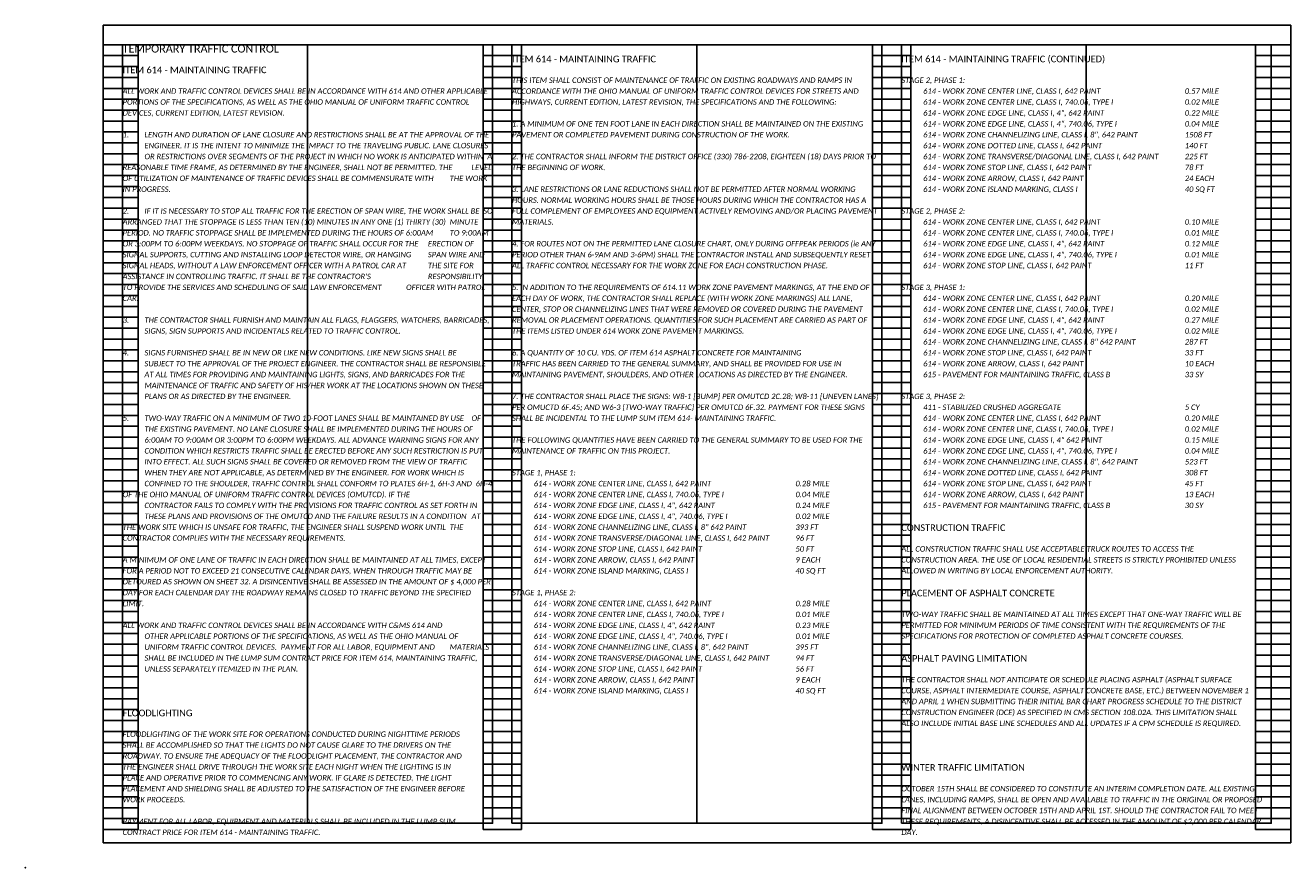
# Model space of a CAD drawing. Header units: feet. Extents: x 105 to 304, y 6 to 66.
# Tile 2 of 13: x 105 to 138, y 22 to 43. Entities that reach past the tile are written whole.
import ezdxf

# ---------------------------------------------------------------- set-up
doc = ezdxf.new("R2010")
doc.units = ezdxf.units.FT
doc.header["$MEASUREMENT"] = 0
doc.layers.add('0_VIEW', color=7, linetype='Continuous', plot=False)
doc.layers.add('SC_Scratch1', color=7, linetype='Continuous', plot=False)
doc.layers.add('TX_P_1', color=7, linetype='Continuous')
doc.styles.add('P_Slanted-Bold_Normal', font='calibriz.ttf', dxfattribs={"height": 0.14})
doc.styles.add('P_Slanted-Bold_Title', font='calibriz.ttf', dxfattribs={"height": 0.2})
doc.styles.add('P_Slanted-Normal LS 1.00', font='calibrii.ttf', dxfattribs={"height": 0.14})

# ---------------------------------------------------------------- blocks, each defined once
blk = doc.blocks.new('3COL')
at = {"layer": '0_VIEW', "color": 3, "linetype": 'Continuous'}
for p, q in [((2, 0.98), (2, 21.14)), ((2, 21.14), (2.9, 21.14)), ((2.9, 0.98), (2.9, 21.14)), ((11.76, 0.98), (11.76, 21.14)), ((11.76, 21.14), (12.74, 21.14)), ((12.74, 0.98), (12.74, 21.14)), ((21.76, 0.98), (21.76, 21.14)), ((21.76, 21.14), (22.74, 21.14)), ((22.74, 0.98), (22.74, 21.14)), ((31.6, 0.98), (31.6, 21.14)), ((31.6, 21.14), (32.5, 21.14)), ((32.5, 0.98), (32.5, 21.14)), ((2, 20.86), (2.9, 20.86)), ((11.76, 20.86), (12.74, 20.86)), ((21.76, 20.86), (22.74, 20.86)), ((31.6, 20.86), (32.5, 20.86)), ((2, 20.58), (2.9, 20.58)), ((11.76, 20.58), (12.74, 20.58)), ((21.76, 20.58), (22.74, 20.58)), ((31.6, 20.58), (32.5, 20.58)), ((2, 20.3), (2.9, 20.3)), ((11.76, 20.3), (12.74, 20.3)), ((21.76, 20.3), (22.74, 20.3)), ((31.6, 20.3), (32.5, 20.3)), ((2, 20.02), (2.9, 20.02)), ((11.76, 20.02), (12.74, 20.02)), ((21.76, 20.02), (22.74, 20.02)), ((31.6, 20.02), (32.5, 20.02)), ((2, 19.74), (2.9, 19.74)), ((11.76, 19.74), (12.74, 19.74)), ((21.76, 19.74), (22.74, 19.74)), ((31.6, 19.74), (32.5, 19.74)), ((2, 19.46), (2.9, 19.46)), ((2, 19.18), (2.9, 19.18)), ((11.76, 19.46), (12.74, 19.46)), ((11.76, 19.18), (12.74, 19.18)), ((21.76, 19.46), (22.74, 19.46)), ((21.76, 19.18), (22.74, 19.18)), ((31.6, 19.46), (32.5, 19.46)), ((31.6, 19.18), (32.5, 19.18)), ((2, 18.9), (2.9, 18.9)), ((11.76, 18.9), (12.74, 18.9)), ((21.76, 18.9), (22.74, 18.9)), ((31.6, 18.9), (32.5, 18.9)), ((2, 18.62), (2.9, 18.62)), ((11.76, 18.62), (12.74, 18.62)), ((21.76, 18.62), (22.74, 18.62)), ((31.6, 18.62), (32.5, 18.62)), ((2, 18.34), (2.9, 18.34)), ((11.76, 18.34), (12.74, 18.34)), ((21.76, 18.34), (22.74, 18.34)), ((31.6, 18.34), (32.5, 18.34)), ((2, 18.06), (2.9, 18.06)), ((11.76, 18.06), (12.74, 18.06)), ((21.76, 18.06), (22.74, 18.06)), ((31.6, 18.06), (32.5, 18.06)), ((2, 17.78), (2.9, 17.78)), ((11.76, 17.78), (12.74, 17.78)), ((21.76, 17.78), (22.74, 17.78)), ((31.6, 17.78), (32.5, 17.78)), ((2, 17.5), (2.9, 17.5)), ((11.76, 17.5), (12.74, 17.5)), ((21.76, 17.5), (22.74, 17.5)), ((31.6, 17.5), (32.5, 17.5)), ((2, 17.22), (2.9, 17.22)), ((2, 16.94), (2.9, 16.94)), ((11.76, 17.22), (12.74, 17.22)), ((11.76, 16.94), (12.74, 16.94)), ((21.76, 17.22), (22.74, 17.22)), ((21.76, 16.94), (22.74, 16.94)), ((31.6, 17.22), (32.5, 17.22)), ((31.6, 16.94), (32.5, 16.94)), ((2, 16.66), (2.9, 16.66)), ((11.76, 16.66), (12.74, 16.66)), ((21.76, 16.66), (22.74, 16.66)), ((31.6, 16.66), (32.5, 16.66)), ((2, 16.38), (2.9, 16.38)), ((11.76, 16.38), (12.74, 16.38)), ((21.76, 16.38), (22.74, 16.38)), ((31.6, 16.38), (32.5, 16.38)), ((2, 16.1), (2.9, 16.1)), ((11.76, 16.1), (12.74, 16.1)), ((21.76, 16.1), (22.74, 16.1)), ((31.6, 16.1), (32.5, 16.1)), ((2, 15.82), (2.9, 15.82)), ((11.76, 15.82), (12.74, 15.82)), ((21.76, 15.82), (22.74, 15.82)), ((31.6, 15.82), (32.5, 15.82)), ((2, 15.54), (2.9, 15.54)), ((11.76, 15.54), (12.74, 15.54)), ((21.76, 15.54), (22.74, 15.54)), ((31.6, 15.54), (32.5, 15.54)), ((2, 15.26), (2.9, 15.26)), ((2, 14.98), (2.9, 14.98)), ((11.76, 15.26), (12.74, 15.26)), ((11.76, 14.98), (12.74, 14.98)), ((21.76, 15.26), (22.74, 15.26)), ((21.76, 14.98), (22.74, 14.98)), ((31.6, 15.26), (32.5, 15.26)), ((31.6, 14.98), (32.5, 14.98)), ((2, 14.7), (2.9, 14.7)), ((11.76, 14.7), (12.74, 14.7)), ((21.76, 14.7), (22.74, 14.7)), ((31.6, 14.7), (32.5, 14.7)), ((2, 14.42), (2.9, 14.42)), ((11.76, 14.42), (12.74, 14.42)), ((21.76, 14.42), (22.74, 14.42)), ((31.6, 14.42), (32.5, 14.42)), ((2, 14.14), (2.9, 14.14)), ((11.76, 14.14), (12.74, 14.14)), ((21.76, 14.14), (22.74, 14.14)), ((31.6, 14.14), (32.5, 14.14)), ((2, 13.86), (2.9, 13.86)), ((11.76, 13.86), (12.74, 13.86)), ((21.76, 13.86), (22.74, 13.86)), ((31.6, 13.86), (32.5, 13.86)), ((2, 13.58), (2.9, 13.58)), ((11.76, 13.58), (12.74, 13.58)), ((21.76, 13.58), (22.74, 13.58)), ((31.6, 13.58), (32.5, 13.58)), ((2, 13.3), (2.9, 13.3)), ((2, 13.02), (2.9, 13.02)), ((11.76, 13.3), (12.74, 13.3)), ((11.76, 13.02), (12.74, 13.02)), ((21.76, 13.3), (22.74, 13.3)), ((21.76, 13.02), (22.74, 13.02)), ((31.6, 13.3), (32.5, 13.3)), ((31.6, 13.02), (32.5, 13.02)), ((2, 12.74), (2.9, 12.74)), ((11.76, 12.74), (12.74, 12.74)), ((21.76, 12.74), (22.74, 12.74)), ((31.6, 12.74), (32.5, 12.74)), ((2, 12.46), (2.9, 12.46)), ((11.76, 12.46), (12.74, 12.46)), ((21.76, 12.46), (22.74, 12.46)), ((31.6, 12.46), (32.5, 12.46)), ((2, 12.18), (2.9, 12.18)), ((11.76, 12.18), (12.74, 12.18)), ((21.76, 12.18), (22.74, 12.18)), ((31.6, 12.18), (32.5, 12.18)), ((2, 11.9), (2.9, 11.9)), ((11.76, 11.9), (12.74, 11.9)), ((21.76, 11.9), (22.74, 11.9)), ((31.6, 11.9), (32.5, 11.9)), ((2, 11.62), (2.9, 11.62)), ((11.76, 11.62), (12.74, 11.62)), ((21.76, 11.62), (22.74, 11.62)), ((31.6, 11.62), (32.5, 11.62)), ((2, 11.34), (2.9, 11.34)), ((2, 11.06), (2.9, 11.06)), ((11.76, 11.34), (12.74, 11.34)), ((11.76, 11.06), (12.74, 11.06)), ((21.76, 11.34), (22.74, 11.34)), ((21.76, 11.06), (22.74, 11.06)), ((31.6, 11.34), (32.5, 11.34)), ((31.6, 11.06), (32.5, 11.06)), ((2, 10.78), (2.9, 10.78)), ((11.76, 10.78), (12.74, 10.78)), ((21.76, 10.78), (22.74, 10.78)), ((31.6, 10.78), (32.5, 10.78)), ((2, 10.5), (2.9, 10.5)), ((11.76, 10.5), (12.74, 10.5)), ((21.76, 10.5), (22.74, 10.5)), ((31.6, 10.5), (32.5, 10.5)), ((2, 10.22), (2.9, 10.22)), ((11.76, 10.22), (12.74, 10.22)), ((21.76, 10.22), (22.74, 10.22)), ((31.6, 10.22), (32.5, 10.22)), ((2, 9.94), (2.9, 9.94)), ((11.76, 9.94), (12.74, 9.94)), ((21.76, 9.94), (22.74, 9.94)), ((31.6, 9.94), (32.5, 9.94)), ((2, 9.66), (2.9, 9.66)), ((11.76, 9.66), (12.74, 9.66)), ((21.76, 9.66), (22.74, 9.66)), ((31.6, 9.66), (32.5, 9.66)), ((2, 9.38), (2.9, 9.38)), ((11.76, 9.38), (12.74, 9.38)), ((21.76, 9.38), (22.74, 9.38)), ((31.6, 9.38), (32.5, 9.38)), ((2, 9.1), (2.9, 9.1)), ((2, 8.82), (2.9, 8.82)), ((11.76, 9.1), (12.74, 9.1)), ((11.76, 8.82), (12.74, 8.82)), ((21.76, 9.1), (22.74, 9.1)), ((21.76, 8.82), (22.74, 8.82)), ((31.6, 9.1), (32.5, 9.1)), ((31.6, 8.82), (32.5, 8.82)), ((2, 8.54), (2.9, 8.54)), ((11.76, 8.54), (12.74, 8.54)), ((21.76, 8.54), (22.74, 8.54)), ((31.6, 8.54), (32.5, 8.54)), ((2, 8.26), (2.9, 8.26)), ((11.76, 8.26), (12.74, 8.26)), ((21.76, 8.26), (22.74, 8.26)), ((31.6, 8.26), (32.5, 8.26)), ((2, 7.98), (2.9, 7.98)), ((11.76, 7.98), (12.74, 7.98)), ((21.76, 7.98), (22.74, 7.98)), ((31.6, 7.98), (32.5, 7.98)), ((2, 7.7), (2.9, 7.7)), ((11.76, 7.7), (12.74, 7.7)), ((21.76, 7.7), (22.74, 7.7)), ((31.6, 7.7), (32.5, 7.7)), ((2, 7.42), (2.9, 7.42)), ((11.76, 7.42), (12.74, 7.42)), ((21.76, 7.42), (22.74, 7.42)), ((31.6, 7.42), (32.5, 7.42)), ((2, 7.14), (2.9, 7.14)), ((2, 6.86), (2.9, 6.86)), ((11.76, 7.14), (12.74, 7.14)), ((11.76, 6.86), (12.74, 6.86)), ((21.76, 7.14), (22.74, 7.14)), ((21.76, 6.86), (22.74, 6.86)), ((31.6, 7.14), (32.5, 7.14)), ((31.6, 6.86), (32.5, 6.86)), ((2, 6.58), (2.9, 6.58)), ((11.76, 6.58), (12.74, 6.58)), ((21.76, 6.58), (22.74, 6.58)), ((31.6, 6.58), (32.5, 6.58)), ((2, 6.3), (2.9, 6.3)), ((11.76, 6.3), (12.74, 6.3)), ((21.76, 6.3), (22.74, 6.3)), ((31.6, 6.3), (32.5, 6.3)), ((2, 6.02), (2.9, 6.02)), ((11.76, 6.02), (12.74, 6.02)), ((21.76, 6.02), (22.74, 6.02)), ((31.6, 6.02), (32.5, 6.02)), ((2, 5.74), (2.9, 5.74)), ((11.76, 5.74), (12.74, 5.74)), ((21.76, 5.74), (22.74, 5.74)), ((31.6, 5.74), (32.5, 5.74)), ((2, 5.46), (2.9, 5.46)), ((11.76, 5.46), (12.74, 5.46)), ((21.76, 5.46), (22.74, 5.46)), ((31.6, 5.46), (32.5, 5.46)), ((2, 5.18), (2.9, 5.18)), ((2, 4.9), (2.9, 4.9)), ((11.76, 5.18), (12.74, 5.18)), ((11.76, 4.9), (12.74, 4.9)), ((21.76, 5.18), (22.74, 5.18)), ((21.76, 4.9), (22.74, 4.9)), ((31.6, 5.18), (32.5, 5.18)), ((31.6, 4.9), (32.5, 4.9)), ((2, 4.62), (2.9, 4.62)), ((11.76, 4.62), (12.74, 4.62)), ((21.76, 4.62), (22.74, 4.62)), ((31.6, 4.62), (32.5, 4.62)), ((2, 4.34), (2.9, 4.34)), ((11.76, 4.34), (12.74, 4.34)), ((21.76, 4.34), (22.74, 4.34)), ((31.6, 4.34), (32.5, 4.34)), ((2, 4.06), (2.9, 4.06)), ((11.76, 4.06), (12.74, 4.06)), ((21.76, 4.06), (22.74, 4.06)), ((31.6, 4.06), (32.5, 4.06)), ((2, 3.78), (2.9, 3.78)), ((11.76, 3.78), (12.74, 3.78)), ((21.76, 3.78), (22.74, 3.78)), ((31.6, 3.78), (32.5, 3.78)), ((2, 3.5), (2.9, 3.5)), ((11.76, 3.5), (12.74, 3.5)), ((21.76, 3.5), (22.74, 3.5)), ((31.6, 3.5), (32.5, 3.5)), ((2, 3.22), (2.9, 3.22)), ((2, 2.94), (2.9, 2.94)), ((11.76, 3.22), (12.74, 3.22)), ((11.76, 2.94), (12.74, 2.94)), ((21.76, 3.22), (22.74, 3.22)), ((21.76, 2.94), (22.74, 2.94)), ((31.6, 3.22), (32.5, 3.22)), ((31.6, 2.94), (32.5, 2.94)), ((2, 2.66), (2.9, 2.66)), ((11.76, 2.66), (12.74, 2.66)), ((21.76, 2.66), (22.74, 2.66)), ((31.6, 2.66), (32.5, 2.66)), ((2, 2.38), (2.9, 2.38)), ((11.76, 2.38), (12.74, 2.38)), ((21.76, 2.38), (22.74, 2.38)), ((31.6, 2.38), (32.5, 2.38)), ((2, 2.1), (2.9, 2.1)), ((11.76, 2.1), (12.74, 2.1)), ((21.76, 2.1), (22.74, 2.1)), ((31.6, 2.1), (32.5, 2.1)), ((2, 1.82), (2.9, 1.82)), ((11.76, 1.82), (12.74, 1.82)), ((21.76, 1.82), (22.74, 1.82)), ((31.6, 1.82), (32.5, 1.82)), ((2, 1.54), (2.9, 1.54)), ((11.76, 1.54), (12.74, 1.54)), ((21.76, 1.54), (22.74, 1.54)), ((31.6, 1.54), (32.5, 1.54)), ((2, 1.26), (2.9, 1.26)), ((2, 0.98), (2.9, 0.98)), ((11.76, 1.26), (12.74, 1.26)), ((11.76, 0.98), (12.74, 0.98)), ((21.76, 1.26), (22.74, 1.26)), ((21.76, 0.98), (22.74, 0.98)), ((31.6, 1.26), (32.5, 1.26)), ((31.6, 0.98), (32.5, 0.98))]:
    blk.add_line(p, q, dxfattribs=at)
at = {"layer": '0_VIEW', "color": 3}
blk.add_lwpolyline([(2, 0.64), (32.5, 0.64), (32.5, 21.64), (2, 21.64)], close=True, dxfattribs=at)
at = {"layer": '0_VIEW', "color": 3, "linetype": 'Continuous'}
blk.add_point((0, 0), dxfattribs=at)

msp = doc.modelspace()

# ---------------------------------------------------------------- linework, layer by layer
at = {"layer": 'SC_Scratch1'}
for p, q in [((112.75, 42.78), (112.75, 22.78)), ((122.75, 42.78), (122.75, 22.78)), ((132.75, 42.78), (132.75, 22.78))]:
    msp.add_line(p, q, dxfattribs=at)
for points in [[(107.5, 22.28), (138, 22.28), (138, 43.28), (107.5, 43.28)], [(108, 22.78), (117.5, 22.78), (117.5, 42.78), (108, 42.78)], [(118, 22.78), (127.5, 22.78), (127.5, 42.78), (118, 42.78)], [(128, 22.78), (137.5, 22.78), (137.5, 42.78), (128, 42.78)]]:
    msp.add_lwpolyline(points, close=True, dxfattribs=at)

# ---------------------------------------------------------------- block references
msp.add_blockref('3COL', (105.5, 21.64), dxfattribs=at)

# ---------------------------------------------------------------- texts
at = {"layer": 'TX_P_1', "color": 3, "insert": (108, 42.78), "char_height": 0.2, "width": 9.5, "attachment_point": 1, "style": 'P_Slanted-Bold_Title'}
msp.add_mtext('TEMPORARY TRAFFIC CONTROL', dxfattribs=at)
at = {"layer": 'TX_P_1', "color": 3, "char_height": 0.17, "width": 9.5, "attachment_point": 1, "line_spacing_factor": 1.2, "style": 'P_Slanted-Bold_Normal'}
for s, insert in [('ITEM 614 - MAINTAINING TRAFFIC ', (118, 42.5)), ('ITEM 614 - MAINTAINING TRAFFIC (CONTINUED)', (128, 42.5)), ('ITEM 614 - MAINTAINING TRAFFIC ', (108, 42.22)), ('CONSTRUCTION TRAFFIC', (128, 30.46)), ('PLACEMENT OF ASPHALT CONCRETE', (128, 28.78)), ('ASPHALT PAVING LIMITATION', (128, 27.1)), ('FLOODLIGHTING', (108, 25.7)), ('WINTER TRAFFIC LIMITATION', (128, 24.3))]:
    msp.add_mtext(s, dxfattribs=dict(at, insert=insert))
at = {"layer": 'TX_P_1', "color": 6, "ltscale": 0.05, "char_height": 0.14, "attachment_point": 1, "line_spacing_factor": 1.2, "style": 'P_Slanted-Normal LS 1.00'}
for s, insert, width in [('THIS ITEM SHALL CONSIST OF MAINTENANCE OF TRAFFIC ON EXISTING ROADWAYS AND RAMPS IN ACCORDANCE WITH THE OHIO MANUAL OF UNIFORM TRAFFIC CONTROL DEVICES FOR STREETS AND HIGHWAYS, CURRENT EDITION, LATEST REVISION, THE SPECIFICATIONS AND THE FOLLOWING:\\P\\P1. A MINIMUM OF ONE TEN FOOT LANE IN EACH DIRECTION SHALL BE MAINTAINED ON THE EXISTING PAVEMENT OR COMPLETED PAVEMENT DURING CONSTRUCTION OF THE WORK.\\P\\P2. THE CONTRACTOR SHALL INFORM THE DISTRICT OFFICE (330) 786-2208, EIGHTEEN (18) DAYS PRIOR TO THE BEGINNING OF WORK.\\P\\P3. LANE RESTRICTIONS OR LANE REDUCTIONS SHALL NOT BE PERMITTED AFTER NORMAL WORKING HOURS. NORMAL WORKING HOURS SHALL BE THOSE HOURS DURING WHICH THE CONTRACTOR HAS A FULL COMPLEMENT OF EMPLOYEES AND EQUIPMENT ACTIVELY REMOVING AND/OR PLACING PAVEMENT MATERIALS.\\P\\P4. FOR ROUTES NOT ON THE PERMITTED LANE CLOSURE CHART, ONLY DURING OFFPEAK PERIODS (ie ANY PERIOD OTHER THAN 6-9AM AND 3-6PM) SHALL THE CONTRACTOR INSTALL AND SUBSEQUENTLY RESET ALL TRAFFIC CONTROL NECESSARY FOR THE WORK ZONE FOR EACH CONSTRUCTION PHASE.\\P\\P5. IN ADDITION TO THE REQUIREMENTS OF 614.11 WORK ZONE PAVEMENT MARKINGS, AT THE END OF EACH DAY OF WORK, THE CONTRACTOR SHALL REPLACE (WITH WORK ZONE MARKINGS) ALL LANE, CENTER, STOP OR CHANNELIZING LINES THAT WERE REMOVED OR COVERED DURING THE PAVEMENT REMOVAL OR PLACEMENT OPERATIONS. QUANTITIES FOR SUCH PLACEMENT ARE CARRIED AS PART OF THE ITEMS LISTED UNDER 614 WORK ZONE PAVEMENT MARKINGS.\\P\\P6. A QUANTITY OF 10 CU. YDS. OF ITEM 614 ASPHALT CONCRETE FOR MAINTAINING\\PTRAFFIC HAS BEEN CARRIED TO THE GENERAL SUMMARY, AND SHALL BE PROVIDED FOR USE IN MAINTAINING PAVEMENT, SHOULDERS, AND OTHER LOCATIONS AS DIRECTED BY THE ENGINEER.\\P\\P7. THE CONTRACTOR SHALL PLACE THE SIGNS: W8-1 [BUMP] PER OMUTCD 2C.28; W8-11 [UNEVEN LANES] PER OMUCTD 6F.45; AND W6-3 [TWO-WAY TRAFFIC] PER OMUTCD 6F.32. PAYMENT FOR THESE SIGNS SHALL BE INCIDENTAL TO THE LUMP SUM ITEM 614- MAINTAINING TRAFFIC.\\P\\PTHE FOLLOWING QUANTITIES HAVE BEEN CARRIED TO THE GENERAL SUMMARY TO BE USED FOR THE MAINTENANCE OF TRAFFIC ON THIS PROJECT.\\P{\\C142;\\PSTAGE 1, PHASE 1:\\P^I614 - WORK ZONE CENTER LINE, CLASS I, 642 PAINT ^I^I^I^I\\C1;0.28\\C142; MILE\\P^I614 - WORK ZONE CENTER LINE, CLASS I, 740.06, TYPE I\\C2;^I^I^I^I\\C1;0.04\\C142; MILE\\C2;\\P}^I{\\C142;614 - WORK ZONE EDGE LINE, CLASS I, 4", 642 PAINT ^I^I^I^I\\C1;0.24\\C142; MILE\\P^I614 - WORK ZONE EDGE LINE, CLASS I, 4", 740.06, TYPE I^I^I^I^I\\C1;0.02\\C142; MILE\\P^I614 - WORK ZONE CHANNELIZING LINE, CLASS I, 8" 642 PAINT^I^I^I\\C1;393\\C142; FT\\P^I614 - WORK ZONE TRANSVERSE/DIAGONAL LINE, CLASS I, 642 PAINT^I^I\\C1;96\\C142; FT\\P^I614 - WORK ZONE STOP LINE, CLASS I, 642 PAINT^I^I^I^I^I\\C1;50\\C142; FT\\P  ^I614 - WORK ZONE ARROW, CLASS I, 642 PAINT^I^I^I^I^I\\C1;9\\C142; EACH\\P^I614 - WORK ZONE ISLAND MARKING, CLASS I^I^I^I^I^I\\C1;40\\C142; SQ FT\\P\\PSTAGE 1, PHASE 2:\\P^I614 - WORK ZONE CENTER LINE, CLASS I, 642 PAINT ^I^I^I^I\\C1;0.28\\C142; MILE\\P^I614 - WORK ZONE CENTER LINE, CLASS I, 740.06, TYPE I^I^I\\C2;^I^I\\C1;0.01\\C142; MILE\\C2;\\P}^I{\\C142;614 - WORK ZONE EDGE LINE, CLASS I, 4", 642 PAINT ^I^I^I^I\\C1;0.23\\C142; MILE\\P\\C2;^I\\C142;614 - WORK ZONE EDGE LINE, CLASS I, 4", 740.06, TYPE I^I^I^I^I\\C1;0.01\\C142; MILE\\P^I614 - WORK ZONE CHANNELIZING LINE, CLASS I, 8", 642 PAINT^I^I^I\\C1;395\\C142; FT\\P^I614 - WORK ZONE TRANSVERSE/DIAGONAL LINE, CLASS I, 642 PAINT^I^I\\C1;94\\C142; FT\\P^I614 - WORK ZONE STOP LINE, CLASS I, 642 PAINT^I^I^I^I^I\\C1;56\\C142; FT\\P  ^I614 - WORK ZONE ARROW, CLASS I, 642 PAINT^I^I^I^I^I\\C1;9\\C142; EACH\\P^I614 - WORK ZONE ISLAND MARKING, CLASS I^I^I^I^I^I\\C1;40\\C142; SQ FT}', (118, 41.94), 9.47368), ('{\\C142;STAGE 2, PHASE 1:\\P^I614 - WORK ZONE CENTER LINE, CLASS I, 642 PAINT ^I^I^I^I\\C1;0.57\\C142; MILE\\P^I614 - WORK ZONE CENTER LINE, CLASS I, 740.06, TYPE I^I\\C2;^I^I^I\\C1;0.02\\C142; MILE\\C2;\\P}^I{\\C142;614 - WORK ZONE EDGE LINE, CLASS I, 4", 642 PAINT ^I^I^I^I\\C1;0.22\\C142; MILE\\P^I614 - WORK ZONE EDGE LINE, CLASS I, 4", 740.06, TYPE I^I^I^I^I\\C1;0.04\\C142; MILE\\P^I614 - WORK ZONE CHANNELIZING LINE, CLASS I, 8", 642 PAINT^I^I^I\\C1;1508\\C142; FT\\P^I614 - WORK ZONE DOTTED LINE, CLASS I, 642 PAINT^I^I^I^I\\C1;140\\C142; FT\\P^I614 - WORK ZONE TRANSVERSE/DIAGONAL LINE, CLASS I, 642 PAINT^I^I\\C1;225\\C142; FT\\P^I614 - WORK ZONE STOP LINE, CLASS I, 642 PAINT^I^I^I^I^I\\C1;78\\C142; FT\\P  ^I614 - WORK ZONE ARROW, CLASS I, 642 PAINT^I^I^I^I^I\\C1;24\\C142; EACH\\P^I614 - WORK ZONE ISLAND MARKING, CLASS I^I^I^I^I^I\\C1;40\\C142; SQ FT\\P\\PSTAGE 2, PHASE 2:\\P^I614 - WORK ZONE CENTER LINE, CLASS I, 642 PAINT ^I^I^I^I\\C1;0.10\\C142; MILE\\P^I614 - WORK ZONE CENTER LINE, CLASS I, 740.06, TYPE I^I\\C2;^I^I^I\\C1;0.01\\C142; MILE\\C2;\\P}^I{\\C142;614 - WORK ZONE EDGE LINE, CLASS I, 4", 642 PAINT ^I^I^I^I\\C1;0.12\\C142; MILE\\P\\C2;^I\\C142;614 - WORK ZONE EDGE LINE, CLASS I, 4", 740.06, TYPE I^I^I^I^I\\C1;0.01\\C142; MILE\\P^I614 - WORK ZONE STOP LINE, CLASS I, 642 PAINT^I^I^I^I^I\\C1;11\\C142; FT\\P\\PSTAGE 3, PHASE 1:\\P^I614 - WORK ZONE CENTER LINE, CLASS I, 642 PAINT ^I^I^I^I\\C1;0.20\\C142; MILE\\P^I614 - WORK ZONE CENTER LINE, CLASS I, 740.06, TYPE I^I\\C2;^I^I^I\\C1;0.02\\C142; MILE\\C2;\\P}^I{\\C142;614 - WORK ZONE EDGE LINE, CLASS I, 4", 642 PAINT^I^I^I^I\\C1;0.27\\C142; MILE\\P^I614 - WORK ZONE EDGE LINE, CLASS I, 4", 740.06, TYPE I^I^I^I^I\\C1;0.02\\C142; MILE\\P^I614 - WORK ZONE CHANNELIZING LINE, CLASS I, 8" 642 PAINT^I^I^I\\C1;287\\C142; FT\\P^I614 - WORK ZONE STOP LINE, CLASS I, 642 PAINT^I^I^I^I^I\\C1;33\\C142; FT\\P  ^I614 - WORK ZONE ARROW, CLASS I, 642 PAINT^I^I^I^I^I\\C1;10\\C142; EACH\\P^I615 - PAVEMENT FOR MAINTAINING TRAFFIC, CLASS B^I^I^I^I\\C1;33 \\C142;SY\\P\\PSTAGE 3, PHASE 2:\\P^I411 - STABILIZED CRUSHED AGGREGATE^I^I^I^I^I^I\\C1;5 \\C142;CY\\P^I614 - WORK ZONE CENTER LINE, CLASS I, 642 PAINT ^I^I^I^I\\C1;0.20\\C142; MILE\\P^I614 - WORK ZONE CENTER LINE, CLASS I, 740.06, TYPE I^I\\C2;^I^I^I\\C1;0.02\\C142; MILE\\P}^I{\\C142;614 - WORK ZONE EDGE LINE, CLASS I, 4" 642 PAINT ^I^I^I^I\\C1;0.15\\C142; MILE\\C2;^I\\P\\C142;^I614 - WORK ZONE EDGE LINE, CLASS I, 4", 740.06, TYPE I^I^I^I^I\\C1;0.04\\C142; MILE\\P^I614 - WORK ZONE CHANNELIZING LINE, CLASS I, 8", 642 PAINT^I^I^I\\C1;523\\C142; FT\\P^I614 - WORK ZONE DOTTED LINE, CLASS I, 642 PAINT^I^I^I^I\\C1;308\\C142; FT\\P^I614 - WORK ZONE STOP LINE, CLASS I, 642 PAINT^I^I^I^I^I\\C1;45\\C142; FT\\P  ^I614 - WORK ZONE ARROW, CLASS I, 642 PAINT^I^I^I^I^I\\C1;13\\C142; EACH\\P^I615 - PAVEMENT FOR MAINTAINING TRAFFIC, CLASS B^I^I^I^I\\C1;30 \\C142;SY}', (128, 41.94), 9.53603)]:
    msp.add_mtext(s, dxfattribs=dict(at, insert=insert, width=width))
at = {"layer": 'TX_P_1', "color": 7, "ltscale": 0.05, "char_height": 0.14, "attachment_point": 1, "line_spacing_factor": 1.2, "style": 'P_Slanted-Normal LS 1.00'}
for s, insert, width in [("ALL WORK AND TRAFFIC CONTROL DEVICES SHALL BE IN ACCORDANCE WITH 614 AND OTHER APPLICABLE PORTIONS OF THE SPECIFICATIONS, AS WELL AS THE OHIO MANUAL OF UNIFORM TRAFFIC CONTROL DEVICES, CURRENT EDITION, LATEST REVISION.\\P\\P1.^ILENGTH AND DURATION OF LANE CLOSURE AND RESTRICTIONS SHALL BE AT THE APPROVAL OF THE ^IENGINEER. IT IS THE INTENT TO MINIMIZE THE IMPACT TO THE TRAVELING PUBLIC. LANE CLOSURES ^IOR RESTRICTIONS OVER SEGMENTS OF THE PROJECT IN WHICH NO WORK IS ANTICIPATED WITHIN ^IA REASONABLE TIME FRAME, AS DETERMINED BY THE ENGINEER, SHALL NOT BE PERMITTED. THE ^ILEVEL OF UTILIZATION OF MAINTENANCE OF TRAFFIC DEVICES SHALL BE COMMENSURATE WITH ^ITHE WORK IN PROGRESS.\\P\\P2.^IIF IT IS NECESSARY TO STOP ALL TRAFFIC FOR THE ERECTION OF SPAN WIRE, THE WORK SHALL BE ^ISO ARRANGED THAT THE STOPPAGE IS LESS THAN TEN (10) MINUTES IN ANY ONE (1) THIRTY (30) ^IMINUTE PERIOD. NO TRAFFIC STOPPAGE SHALL BE IMPLEMENTED DURING THE HOURS OF 6:00AM ^ITO 9:00AM OR 3:00PM TO 6:00PM WEEKDAYS. NO STOPPAGE OF TRAFFIC SHALL OCCUR FOR THE ^IERECTION OF SIGNAL SUPPORTS, CUTTING AND INSTALLING LOOP DETECTOR WIRE, OR HANGING ^ISPAN WIRE AND SIGNAL HEADS, WITHOUT A LAW ENFORCEMENT OFFICER WITH A PATROL CAR AT ^ITHE SITE FOR ASSISTANCE IN CONTROLLING TRAFFIC. IT SHALL BE THE CONTRACTOR'S ^I^I^IRESPONSIBILITY TO PROVIDE THE SERVICES AND SCHEDULING OF SAID LAW ENFORCEMENT ^I^IOFFICER WITH PATROL CAR.\\P\\P3.^ITHE CONTRACTOR SHALL FURNISH AND MAINTAIN ALL FLAGS, FLAGGERS, WATCHERS, BARRICADES, ^ISIGNS, SIGN SUPPORTS AND INCIDENTALS RELATED TO TRAFFIC CONTROL.\\P\\P4.^ISIGNS FURNISHED SHALL BE IN NEW OR LIKE NEW CONDITIONS. LIKE NEW SIGNS SHALL BE ^I^ISUBJECT TO THE APPROVAL OF THE PROJECT ENGINEER. THE CONTRACTOR SHALL BE RESPONSIBLE ^IAT ALL TIMES FOR PROVIDING AND MAINTAINING LIGHTS, SIGNS, AND BARRICADES FOR THE ^I^IMAINTENANCE OF TRAFFIC AND SAFETY OF HIS/HER WORK AT THE LOCATIONS SHOWN ON THESE ^IPLANS OR AS DIRECTED BY THE ENGINEER.\\P\\P5.^ITWO-WAY TRAFFIC ON A MINIMUM OF TWO 10-FOOT LANES SHALL BE MAINTAINED BY USE ^IOF ^ITHE EXISTING PAVEMENT. NO LANE CLOSURE SHALL BE IMPLEMENTED DURING THE HOURS OF ^I6:00AM TO 9:00AM OR 3:00PM TO 6:00PM WEEKDAYS. ALL ADVANCE WARNING SIGNS FOR ANY ^ICONDITION WHICH RESTRICTS TRAFFIC SHALL BE ERECTED BEFORE ANY SUCH RESTRICTION IS PUT ^IINTO EFFECT. ALL SUCH SIGNS SHALL BE COVERED OR REMOVED FROM THE VIEW OF TRAFFIC ^IWHEN THEY ARE NOT APPLICABLE, AS DETERMINED BY THE ENGINEER. FOR WORK WHICH IS ^I^ICONFINED TO THE SHOULDER, TRAFFIC CONTROL SHALL CONFORM TO PLATES 6H-1, 6H-3 AND ^I6H-4 OF THE OHIO MANUAL OF UNIFORM TRAFFIC CONTROL DEVICES (OMUTCD). IF THE ^I^ICONTRACTOR FAILS TO COMPLY WITH THE PROVISIONS FOR TRAFFIC CONTROL AS SET FORTH IN ^ITHESE PLANS AND PROVISIONS OF THE OMUTCD AND THE FAILURE RESULTS IN A CONDITION ^IAT THE WORK SITE WHICH IS UNSAFE FOR TRAFFIC, THE ENGINEER SHALL SUSPEND WORK UNTIL ^ITHE CONTRACTOR COMPLIES WITH THE NECESSARY REQUIREMENTS. \\P\\PA MINIMUM OF ONE LANE OF TRAFFIC IN EACH DIRECTION SHALL BE MAINTAINED AT ALL TIMES, EXCEPT FOR A PERIOD NOT TO EXCEED 21 CONSECUTIVE CALENDAR DAYS, WHEN THROUGH TRAFFIC MAY BE DETOURED AS SHOWN ON SHEET 32. A DISINCENTIVE SHALL BE ASSESSED IN THE AMOUNT OF $ 4,000 PER DAY FOR EACH CALENDAR DAY THE ROADWAY REMAINS CLOSED TO TRAFFIC BEYOND THE SPECIFIED LIMIT.\\P\\PALL WORK AND TRAFFIC CONTROL DEVICES SHALL BE IN ACCORDANCE WITH C&MS 614 AND ^I^IOTHER APPLICABLE PORTIONS OF THE SPECIFICATIONS, AS WELL AS THE OHIO MANUAL OF ^I^IUNIFORM TRAFFIC CONTROL DEVICES.  PAYMENT FOR ALL LABOR, EQUIPMENT AND ^IMATERIALS ^ISHALL BE INCLUDED IN THE LUMP SUM CONTRACT PRICE FOR ITEM 614, MAINTAINING TRAFFIC, ^IUNLESS SEPARATELY ITEMIZED IN THE PLAN.", (108, 41.66), 9.5), ('ALL CONSTRUCTION TRAFFIC SHALL USE ACCEPTABLE TRUCK ROUTES TO ACCESS THE CONSTRUCTION AREA. THE USE OF LOCAL RESIDENTIAL STREETS IS STRICTLY PROHIBITED UNLESS ALLOWED IN WRITING BY LOCAL ENFORCEMENT AUTHORITY. ', (128, 29.9), 8.9), ('TWO-WAY TRAFFIC SHALL BE MAINTAINED AT ALL TIMES EXCEPT THAT ONE-WAY TRAFFIC WILL BE PERMITTED FOR MINIMUM PERIODS OF TIME CONSISTENT WITH THE REQUIREMENTS OF THE SPECIFICATIONS FOR PROTECTION OF COMPLETED ASPHALT CONCRETE COURSES. ', (128, 28.22), 8.9), ('THE CONTRACTOR SHALL NOT ANTICIPATE OR SCHEDULE PLACING ASPHALT (ASPHALT SURFACE COURSE, ASPHALT INTERMEDIATE COURSE, ASPHALT CONCRETE BASE, ETC.) BETWEEN NOVEMBER 1 AND APRIL 1 WHEN SUBMITTING THEIR INITIAL BAR CHART PROGRESS SCHEDULE TO THE DISTRICT CONSTRUCTION ENGINEER (DCE) AS SPECIFIED IN CMS SECTION 108.02A. THIS LIMITATION SHALL ALSO INCLUDE INITIAL BASE LINE SCHEDULES AND ALL UPDATES IF A CPM SCHEDULE IS REQUIRED. ', (128, 26.54), 8.9), ('FLOODLIGHTING OF THE WORK SITE FOR OPERATIONS CONDUCTED DURING NIGHTTIME PERIODS SHALL BE ACCOMPLISHED SO THAT THE LIGHTS DO NOT CAUSE GLARE TO THE DRIVERS ON THE ROADWAY. TO ENSURE THE ADEQUACY OF THE FLOODLIGHT PLACEMENT, THE CONTRACTOR AND THE ENGINEER SHALL DRIVE THROUGH THE WORK SITE EACH NIGHT WHEN THE LIGHTING IS IN PLACE AND OPERATIVE PRIOR TO COMMENCING ANY WORK. IF GLARE IS DETECTED, THE LIGHT PLACEMENT AND SHIELDING SHALL BE ADJUSTED TO THE SATISFACTION OF THE ENGINEER BEFORE WORK PROCEEDS. \\P\\PPAYMENT FOR ALL LABOR, EQUIPMENT AND MATERIALS SHALL BE INCLUDED IN THE LUMP SUM CONTRACT PRICE FOR ITEM 614 - MAINTAINING TRAFFIC.', (108, 25.14), 8.9), ('OCTOBER 15TH SHALL BE CONSIDERED TO CONSTITUTE AN INTERIM COMPLETION DATE. ALL EXISTING LANES, INCLUDING RAMPS, SHALL BE OPEN AND AVAILABLE TO TRAFFIC IN THE ORIGINAL OR PROPOSED FINAL ALIGNMENT BETWEEN OCTOBER 15TH AND APRIL 1ST. SHOULD THE CONTRACTOR FAIL TO MEET THESE REQUIREMENTS, A DISINCENTIVE SHALL BE ACCESSED IN THE AMOUNT OF $2,000 PER CALENDAR DAY.', (128, 23.74), 9.48131)]:
    msp.add_mtext(s, dxfattribs=dict(at, insert=insert, width=width))

doc.saveas('drawing.dxf')
